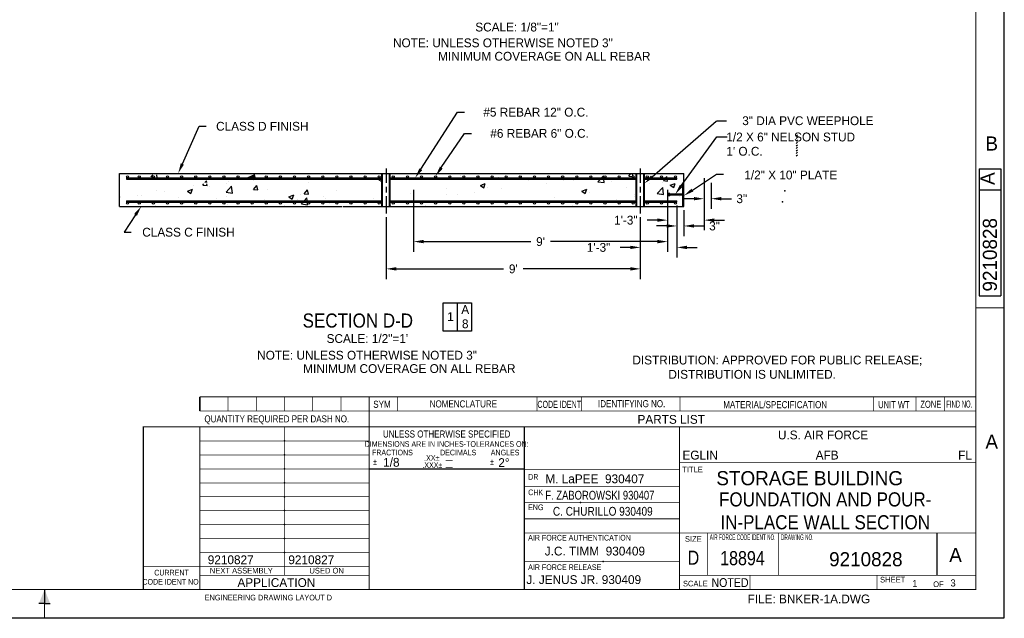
# Model space of a CAD drawing. Extents: x -1 to 3265, y -1 to 2113.
# Tile 2 of 4: x 1590 to 3264, y -1 to 1016. Entities that reach past the tile are written whole.
import ezdxf
from ezdxf.enums import TextEntityAlignment as Align

# ---------------------------------------------------------------- set-up
doc = ezdxf.new("R2010")
doc.units = 0
doc.header["$LTSCALE"] = 48
doc.linetypes.add('CENTER', pattern=[0])
doc.linetypes.add('DASHED', pattern=[0])
doc.layers.get('0').update_dxf_attribs({"linetype": 'CONTINUOUS'})
doc.layers.get('DEFPOINTS').update_dxf_attribs({"linetype": 'CONTINUOUS'})
for name, color, linetype in [('DIM', 5, 'CONTINUOUS'), ('FOOTING', 3, 'CONTINUOUS'), ('OUTLINE', 1, 'CONTINUOUS'), ('REBAR', 1, 'CONTINUOUS')]:
    doc.layers.add(name, color=color, linetype=linetype)
doc.dimstyles.get("Standard").update_dxf_attribs({"dimtxt": 2.5, "dimasz": 2.5, "dimexe": 1.25, "dimexo": 0.625, "dimtad": 1, "dimcen": 2.5, "dimazin": 3, "dimtfac": 1, "dimtmove": 0, "dimatfit": 3})

# ---------------------------------------------------------------- blocks, each defined once
blk = doc.blocks.new('*X')
at = {"color": 0}
for p, q in [((2910.5, 823.1), (2911.1, 823.7)), ((2910.5, 818.8), (2912.5, 820.8)), ((2910.5, 814.6), (2912.5, 816.6)), ((2910.5, 810.3), (2912.5, 812.3)), ((2910.5, 806.1), (2912.5, 808.1)), ((2910.5, 801.9), (2912.5, 803.9)), ((2910.5, 797.6), (2912.5, 799.6)), ((2910.5, 793.4), (2912.5, 795.4)), ((2910.5, 789.1), (2912.5, 791.1)), ((2910.5, 784.9), (2912.5, 786.9))]:
    blk.add_line(p, q, dxfattribs=at)
blk = doc.blocks.new('BORDER')
at = {"color": 0}
for p, q in [((1, 0), (1, 1)), ((0, 0), (1, 0))]:
    blk.add_line(p, q, dxfattribs=at)
blk = doc.blocks.new('NEWNOTE')
at = {"layer": 'OUTLINE', "color": 0}
for s, p in [('DISTRIBUTION: APPROVED FOR PUBLIC RELEASE;', (0, -0.009)), ('           DISTRIBUTION IS UNLIMITED.', (0, -0.262))]:
    blk.add_text(s, height=0.156, dxfattribs=at).set_placement(p)
blk = doc.blocks.new('*D')
at = {"color": 0, "linetype": 'BYBLOCK'}
for p, q in [((1007, 760), (1007, 522.6)), ((1007, 760), (1007, 637.4)), ((1007, 760), (1007, 632.3)), ((2753.7, 746.9), (2753.7, 695)), ((2753.7, 746.9), (2753.7, 658.5)), ((2765.7, 739.3), (2765.7, 695)), ((588, 731), (588, 632.3)), ((899.9, 731), (899.9, 632.3)), ((899.9, 731), (899.9, 632.3)), ((900, 731), (900, 632.3)), ((2259.6, 727.4), (2259.6, 622)), ((2691.6, 727.4), (2691.6, 658.5)), ((2691.6, 727.4), (2691.6, 622)), ((2736.4, 712.2), (2719.1, 712.2)), ((2783, 712.2), (2800.3, 712.2)), ((2674.4, 675.8), (2657.1, 675.8)), ((2771, 675.8), (2788.3, 675.8)), ((882.7, 654.7), (865.4, 654.7)), ((1024.3, 654.7), (1041.6, 654.7)), ((605.3, 649.6), (704.7, 649.6)), ((605.3, 649.6), (704.6, 649.6)), ((882.6, 649.6), (783.2, 649.6)), ((882.7, 649.6), (783.3, 649.6)), ((882.6, 649.6), (865.3, 649.6)), ((1024.3, 649.6), (1041.6, 649.6)), ((2276.9, 639.3), (2458.8, 639.3)), ((2674.4, 639.3), (2492.5, 639.3)), ((882.7, 539.9), (865.4, 539.9)), ((1024.3, 539.9), (1041.6, 539.9)), ((241, 276), (241, 455.4)), ((481, 396), (481, 455.4)), ((481, 396), (481, 455.4)), ((1007, 396), (1007, 455.4)), ((1007, 396), (1007, 455.4)), ((1247, 276), (1247, 455.4)), ((258.3, 438.1), (339.3, 438.1)), ((463.7, 438.1), (382.7, 438.1)), ((498.3, 438.1), (704.7, 438.1)), ((989.7, 438.1), (783.3, 438.1)), ((1007, 396), (1007, 451.4)), ((1024.3, 438.1), (1105.3, 438.1)), ((1229.7, 438.1), (1148.7, 438.1)), ((1247, 276), (1247, 451.4)), ((1024.3, 434.1), (1103, 434.1)), ((1229.7, 434.1), (1151, 434.1)), ((1013, 390), (1457.5, 390)), ((1013, 390), (1454.3, 390)), ((1437, 372.7), (1437, 331.1)), ((1440.2, 372.7), (1440.2, 331.1)), ((1437, 257.3), (1437, 298.9)), ((1440.2, 257.3), (1440.2, 298.9)), ((1253, 240), (1457.5, 240)), ((1253, 240), (1454.3, 240))]:
    blk.add_line(p, q, dxfattribs=at)
for points in [[(2736.4, 715.1), (2736.4, 709.4), (2753.7, 712.2)], [(2783, 715.1), (2783, 709.4), (2765.7, 712.2)], [(2674.4, 678.6), (2674.4, 672.9), (2691.6, 675.8)], [(2771, 678.6), (2771, 672.9), (2753.7, 675.8)], [(882.7, 657.6), (882.7, 651.8), (900, 654.7)], [(1024.3, 657.6), (1024.3, 651.8), (1007, 654.7)], [(605.3, 652.5), (605.3, 646.7), (588, 649.6)], [(605.3, 652.5), (605.3, 646.7), (588, 649.6)], [(882.6, 652.5), (882.6, 646.7), (899.9, 649.6)], [(882.6, 652.5), (882.6, 646.7), (899.9, 649.6)], [(882.7, 652.5), (882.7, 646.7), (900, 649.6)], [(1024.3, 652.5), (1024.3, 646.7), (1007, 649.6)], [(2276.9, 642.2), (2276.9, 636.4), (2259.6, 639.3)], [(2674.4, 642.2), (2674.4, 636.4), (2691.6, 639.3)], [(882.7, 542.8), (882.7, 537), (900, 539.9)], [(1024.3, 542.8), (1024.3, 537), (1007, 539.9)], [(258.3, 441), (258.3, 435.2), (241, 438.1)], [(463.7, 441), (463.7, 435.2), (481, 438.1)], [(498.3, 441), (498.3, 435.2), (481, 438.1)], [(989.7, 441), (989.7, 435.2), (1007, 438.1)], [(1024.3, 441), (1024.3, 435.2), (1007, 438.1)], [(1024.3, 437), (1024.3, 431.2), (1007, 434.1)], [(1229.7, 441), (1229.7, 435.2), (1247, 438.1)], [(1229.7, 437), (1229.7, 431.2), (1247, 434.1)], [(1434.2, 372.7), (1439.9, 372.7), (1437, 390)], [(1437.4, 372.7), (1443.1, 372.7), (1440.2, 390)], [(1434.2, 257.3), (1439.9, 257.3), (1437, 240)], [(1437.4, 257.3), (1443.1, 257.3), (1440.2, 240)]]:
    blk.add_solid(points, dxfattribs=at)
at = {"layer": 'DEFPOINTS', "color": 0, "linetype": 'BYBLOCK'}
for p in [(1007, 766), (1007, 766), (1007, 766), (588, 737), (588, 737), (899.9, 737), (899.9, 737), (900, 737), (2753.7, 752.9), (2753.7, 752.9), (2765.7, 745.3), (2259.6, 733.4), (2691.6, 733.4), (2691.6, 733.4), (2765.7, 712.2), (2691.6, 675.8), (1007, 654.7), (899.9, 649.6), (900, 649.6), (1007, 649.6), (2259.6, 639.3), (900, 600), (900, 600), (1007, 539.9), (241, 438.1), (481, 438.1), (1007, 438.1), (1007, 434.1), (481, 390), (481, 390), (1007, 390), (1007, 390), (1007, 390), (1007, 390), (1007, 390), (1437, 390), (1440.2, 390), (241, 270), (1247, 270), (1247, 270), (1247, 240), (1247, 240)]:
    blk.add_point(p, dxfattribs=at)
at = {"color": 0, "linetype": 'BYBLOCK'}
for s, p in [('3"', (2817.8, 712.2)), ('1\'-3"', (2620.6, 675.8)), ("9'", (2475.6, 639.3)), ("20'", (1127, 434.1)), ('12\'-6"', (1440.2, 315))]:
    blk.add_text(s, height=15, dxfattribs=at).set_placement(p, align=Align.MIDDLE_CENTER)
at = {"color": 0, "linetype": 'BYBLOCK', "width": 0.85}
for s, p in [('26\'-1"', (743.9, 649.6)), ('26\'-1"', (744, 649.6)), ('8\'-11"', (1080.9, 654.7)), ('8\'-10"', (1080.9, 649.6)), ('8\'-11"', (1080.9, 539.9)), ("20'", (361, 438.1)), ('43\'-9"', (744, 438.1)), ("20'", (1127, 438.1)), ('12\'-7"', (1437, 315))]:
    blk.add_text(s, height=15, dxfattribs=at).set_placement(p, align=Align.MIDDLE_CENTER)

msp = doc.modelspace()

# ---------------------------------------------------------------- linework, layer by layer
at = {"color": 0}
for p, q in [((2205.794, 753.951), (2206.847, 755.004)), ((2218.794, 754.223), (2219.575, 755.004)), ((2276.086, 754.235), (2276.086, 754.235)), ((2500.136, 754.479), (2500.136, 754.479)), ((2625.523, 750.438), (2629.354, 755.004)), ((2632.497, 750.89), (2631.738, 755.004)), ((2638.39, 753.035), (2639.39, 754.035)), ((2651.39, 754.721), (2651.673, 755.004)), ((1812.661, 749.216), (1816.092, 752.792)), ((1823.334, 747.56), (1822.725, 752.792)), ((1822.769, 747.649), (1823.334, 747.561)), ((1901.461, 735.478), (1903.144, 737.484)), ((1904.822, 739.484), (1907.246, 742.372)), ((1907.779, 739.484), (1907.246, 742.371)), ((1908.634, 734.849), (1908.148, 737.484)), ((1942.038, 737.75), (1942.038, 737.75)), ((1945.461, 741.541), (1945.461, 741.541)), ((1987.486, 743.733), (1987.486, 743.733)), ((2080.675, 739.553), (2080.675, 739.553)), ((2200.719, 744.478), (2204.36, 742.022)), ((2205.794, 751.123), (2206.794, 752.123)), ((2205.794, 748.294), (2206.794, 749.294)), ((2205.794, 745.466), (2206.794, 746.466)), ((2205.794, 742.637), (2206.794, 743.637)), ((2205.794, 739.809), (2206.794, 740.809)), ((2205.794, 736.98), (2206.794, 737.98)), ((2218.794, 751.395), (2219.794, 752.395)), ((2218.794, 748.566), (2219.794, 749.566)), ((2218.794, 745.738), (2219.794, 746.738)), ((2218.794, 742.909), (2219.794, 743.909)), ((2218.794, 740.081), (2219.794, 741.081)), ((2218.794, 737.252), (2219.794, 738.252)), ((2340.145, 751.528), (2340.145, 751.528)), ((2373.175, 734.868), (2381.577, 738.093)), ((2376.197, 737.032), (2376.197, 737.032)), ((2379.144, 730.84), (2381.577, 738.091)), ((2404.203, 748.822), (2404.203, 748.822)), ((2438.524, 746.03), (2438.524, 746.03)), ((2455.152, 743.286), (2455.152, 743.286)), ((2468.262, 746.115), (2468.262, 746.115)), ((2485.234, 738.714), (2485.234, 738.714)), ((2515.275, 742.669), (2515.275, 742.669)), ((2532.321, 743.408), (2532.321, 743.408)), ((2560.723, 748.653), (2560.723, 748.653)), ((2573.234, 741.149), (2577.393, 745.484)), ((2573.234, 741.149), (2583.907, 739.494)), ((2579.312, 747.484), (2582.581, 750.89)), ((2582.977, 747.484), (2582.581, 750.888)), ((2583.907, 739.492), (2583.21, 745.484)), ((2596.38, 740.702), (2596.38, 740.702)), ((2625.523, 750.438), (2631.494, 749.916)), ((2638.39, 750.207), (2639.39, 751.207)), ((2638.39, 747.378), (2639.39, 748.378)), ((2638.39, 744.55), (2639.39, 745.55)), ((2638.39, 741.721), (2639.39, 742.721)), ((2638.39, 738.893), (2639.39, 739.893)), ((2638.39, 736.064), (2639.39, 737.064)), ((2651.39, 751.893), (2652.39, 752.893)), ((2651.39, 749.064), (2652.39, 750.064)), ((2651.39, 746.236), (2652.39, 747.236)), ((2651.39, 743.408), (2652.39, 744.408)), ((2651.39, 740.579), (2652.39, 741.579)), ((2651.39, 737.751), (2652.39, 738.751)), ((2660.438, 737.995), (2660.438, 737.995)), ((2683.228, 739.66), (2683.228, 739.66)), ((2684.464, 742.908), (2691.636, 742.281)), ((2684.564, 742.982), (2686.726, 745.557)), ((2688.303, 747.484), (2690.249, 749.803)), ((2690.777, 747.557), (2690.35, 749.874)), ((2691.637, 742.278), (2691.046, 745.484)), ((2696.273, 735.043), (2704.675, 738.268)), ((2702.243, 731.014), (2704.676, 738.266)), ((1823.235, 725.409), (1823.235, 725.409)), ((1836.211, 723.817), (1836.211, 723.817)), ((1874.981, 724.996), (1883.384, 728.221)), ((1874.981, 724.996), (1880.95, 720.97)), ((1880.951, 720.968), (1883.384, 728.22)), ((1884.848, 733.859), (1884.848, 733.859)), ((1901.461, 735.478), (1908.633, 734.85)), ((1911.997, 733.795), (1911.997, 733.795)), ((1940.73, 723.566), (1950.077, 733.307)), ((1940.73, 723.566), (1951.402, 721.911)), ((1951.403, 721.91), (1950.077, 733.306)), ((1987.532, 727.948), (1993.317, 734.842)), ((1987.532, 727.948), (1994.705, 727.32)), ((1994.705, 727.319), (1993.318, 734.841)), ((2010.693, 727.541), (2010.693, 727.541)), ((2073.603, 720.417), (2079.388, 727.312)), ((2073.603, 720.417), (2080.776, 719.79)), ((2080.776, 719.788), (2079.389, 727.31)), ((2128.553, 726.722), (2128.553, 726.722)), ((2205.794, 734.152), (2206.794, 735.152)), ((2205.794, 731.324), (2206.794, 732.324)), ((2205.794, 728.495), (2206.794, 729.495)), ((2205.794, 725.667), (2206.794, 726.667)), ((2205.794, 722.838), (2206.794, 723.838)), ((2205.794, 720.01), (2206.794, 721.01)), ((2218.794, 734.424), (2219.794, 735.424)), ((2218.794, 731.596), (2219.794, 732.596)), ((2218.794, 728.767), (2219.794, 729.767)), ((2218.794, 725.939), (2219.794, 726.939)), ((2218.794, 723.11), (2219.794, 724.11)), ((2218.794, 720.282), (2219.794, 721.282)), ((2253.972, 720.901), (2253.972, 720.901)), ((2315.584, 729.35), (2315.584, 729.35)), ((2364, 722.754), (2364, 722.754)), ((2373.175, 734.868), (2379.144, 730.842)), ((2385.17, 731.274), (2385.17, 731.274)), ((2409.448, 728.737), (2409.448, 728.737)), ((2545.63, 725.257), (2554.032, 728.483)), ((2545.63, 725.257), (2551.599, 721.231)), ((2551.6, 721.229), (2554.033, 728.481)), ((2559.29, 722.214), (2559.29, 722.214)), ((2621.616, 731.211), (2621.616, 731.211)), ((2638.39, 733.236), (2639.39, 734.236)), ((2638.39, 730.408), (2639.39, 731.408)), ((2638.39, 727.579), (2639.39, 728.579)), ((2638.39, 724.751), (2639.39, 725.751)), ((2638.39, 721.922), (2639.39, 722.922)), ((2638.39, 719.094), (2639.39, 720.094)), ((2651.39, 734.922), (2652.39, 735.922)), ((2651.39, 732.094), (2652.39, 733.094)), ((2651.39, 729.266), (2652.39, 730.266)), ((2651.39, 726.437), (2652.39, 727.437)), ((2651.39, 723.609), (2652.39, 724.609)), ((2651.39, 720.78), (2652.39, 721.78)), ((2674.173, 721.287), (2683.519, 731.028)), ((2674.173, 721.287), (2684.845, 719.631)), ((2680.429, 721.239), (2680.429, 721.239)), ((2684.846, 719.63), (2683.52, 731.026)), ((2696.273, 735.043), (2702.242, 731.016)), ((1760.723, 713.879), (1760.723, 713.879)), ((1760.909, 716.412), (1760.909, 716.412)), ((1790.764, 717.834), (1790.764, 717.834)), ((1796.19, 717.275), (1796.19, 717.275)), ((1860.248, 714.568), (1860.248, 714.568)), ((1870.728, 703.515), (1870.728, 703.515)), ((1924.307, 711.861), (1924.307, 711.861)), ((1940.71, 715.528), (1940.71, 715.528)), ((1988.366, 709.155), (1988.366, 709.155)), ((2006.328, 710.591), (2006.328, 710.591)), ((2031.704, 706.381), (2031.704, 706.381)), ((2047.437, 715.385), (2055.839, 718.611)), ((2047.437, 715.385), (2053.406, 711.359)), ((2052.424, 706.448), (2052.424, 706.448)), ((2053.407, 711.357), (2055.84, 718.609)), ((2061.745, 710.336), (2061.745, 710.336)), ((2067.94, 719.04), (2067.94, 719.04)), ((2068.799, 703.704), (2071.505, 706.524)), ((2068.799, 703.704), (2079.471, 702.049)), ((2073.424, 708.524), (2078.146, 713.445)), ((2078.718, 708.524), (2078.146, 713.444)), ((2079.472, 702.047), (2078.951, 706.524)), ((2107.192, 716.319), (2107.192, 716.319)), ((2109.429, 713.205), (2109.429, 713.205)), ((2116.483, 703.742), (2116.483, 703.742)), ((2191.646, 711.904), (2191.646, 711.904)), ((2205.794, 717.181), (2206.794, 718.181)), ((2205.794, 714.353), (2206.794, 715.353)), ((2205.794, 711.525), (2206.794, 712.525)), ((2205.794, 708.696), (2206.794, 709.696)), ((2205.794, 705.868), (2206.794, 706.868)), ((2205.794, 703.039), (2206.794, 704.039)), ((2218.794, 717.453), (2219.794, 718.453)), ((2218.794, 714.625), (2219.794, 715.625)), ((2218.794, 711.797), (2219.794, 712.797)), ((2218.794, 708.968), (2219.794, 709.968)), ((2218.794, 706.14), (2219.794, 707.14)), ((2218.794, 703.311), (2219.794, 704.311)), ((2221.205, 707.248), (2221.205, 707.248)), ((2234.173, 708.821), (2234.173, 708.821)), ((2245.205, 707.248), (2245.205, 707.248)), ((2258.173, 708.821), (2258.173, 708.821)), ((2315.187, 719.261), (2315.187, 719.261)), ((2333.959, 718.799), (2333.959, 718.799)), ((2437.064, 706.082), (2437.064, 706.082)), ((2498.677, 714.532), (2498.677, 714.532)), ((2604.94, 711.301), (2604.94, 711.301)), ((2634.981, 715.255), (2634.981, 715.255)), ((2636.157, 719.737), (2636.157, 719.737)), ((2638.39, 716.266), (2639.39, 717.266)), ((2638.39, 713.437), (2639.39, 714.437)), ((2638.39, 710.609), (2639.39, 711.609)), ((2638.39, 707.78), (2639.39, 708.78)), ((2638.39, 704.952), (2639.39, 705.952)), ((2651.39, 717.952), (2652.39, 718.952)), ((2651.39, 715.123), (2652.39, 716.123)), ((2651.39, 712.295), (2652.39, 713.295)), ((2651.39, 709.467), (2652.39, 710.467)), ((2651.39, 706.638), (2652.39, 707.638)), ((2651.39, 703.81), (2652.39, 704.81)), ((2660.144, 707.724), (2660.144, 707.724)), ((2712.708, 716.392), (2712.708, 716.392)), ((1821.491, 701.156), (1821.491, 701.156)), ((1944.002, 701.594), (1944.002, 701.594)), ((2039.446, 701.193), (2039.446, 701.193)), ((2205.794, 700.211), (2206.794, 701.211)), ((2218.794, 700.483), (2219.794, 701.483)), ((2220.091, 699.004), (2219.794, 700.612)), ((2279.746, 699.004), (2280.75, 699.389)), ((2280.622, 699.004), (2280.751, 699.388)), ((2529.154, 701.323), (2529.154, 701.323)), ((2638.39, 702.123), (2639.39, 703.123)), ((2638.39, 699.295), (2639.39, 700.295)), ((2651.39, 700.981), (2652.39, 701.981)), ((2652.241, 699.004), (2652.39, 699.153)), ((2681.769, 699.713), (2681.769, 699.713)), ((2705.769, 699.713), (2705.769, 699.713)), ((1786.738, 684.703), (1767.199, 655.31)), ((1767.199, 655.31), (1779.199, 655.31)), ((2309.855, 487.143), (2309.855, 535.143)), ((2309.855, 535.143), (2357.855, 535.143)), ((2333.855, 535.143), (2333.855, 487.143)), ((2357.855, 535.143), (2357.855, 487.143)), ((2357.855, 487.143), (2309.855, 487.143)), ((0, 0), (3156, 0))]:
    msp.add_line(p, q, dxfattribs=at)
msp.add_point((2543.658, 195.704), dxfattribs=at)
msp.add_solid([(1784.34, 686.298), (1789.137, 683.109), (1796.305, 699.093)], dxfattribs=at)
at = {"layer": 'DEFPOINTS', "color": 0, "linetype": 'BYBLOCK'}
for p in [(2811.36, 747.004), (2719.36, 707.004), (2719.36, 707.004), (2719.36, 699.004)]:
    msp.add_point(p, dxfattribs=at)
at = {"layer": 'DIM', "color": 0}
for p, q in [((2271.796, 762.18), (2334.209, 859.31)), ((2334.209, 859.31), (2346.209, 859.31)), ((2665.495, 749.581), (2774.143, 844.234)), ((2774.688, 844.779), (2791.968, 844.779)), ((1866.368, 771.265), (1895.015, 835.31)), ((1895.015, 835.31), (1907.015, 835.31)), ((2306.758, 765.006), (2346.209, 823.31)), ((2346.209, 823.31), (2358.209, 823.31)), ((2714.961, 734.169), (2775.461, 817.185)), ((2775.461, 817.185), (2792.741, 817.185)), ((2733.743, 726.875), (2774.766, 753.89)), ((2774.766, 753.89), (2786.766, 753.89)), ((3149.666, 144), (3149.666, 72))]:
    msp.add_line(p, q, dxfattribs=at)
at = {"layer": 'DIM', "color": 0, "linetype": 'CENTER'}
for p, q in [((2213.298, 739.096), (2213.298, 763.358)), ((2645.298, 739.096), (2645.298, 763.358)), ((2213.298, 722.722), (2213.298, 732.207)), ((2645.298, 722.722), (2645.298, 732.207)), ((2213.298, 687.023), (2213.298, 716.432)), ((2645.298, 687.023), (2645.298, 716.432))]:
    msp.add_line(p, q, dxfattribs=at)
at = {"layer": 'DIM', "color": 0, "linetype": 'BYBLOCK'}
for p in [(2891.246, 725.584), (2886.903, 707.004)]:
    msp.add_point(p, dxfattribs=at)
at = {"layer": 'DIM', "color": 0}
for points in [[(1868.997, 770.089), (1863.739, 772.441), (1859.312, 755.491)], [(1991.073, 748.64), (1989.664, 754.225), (1973.614, 747.206)], [(2274.219, 760.623), (2269.373, 763.737), (2262.455, 747.642)], [(2309.144, 763.392), (2304.373, 766.62), (2297.075, 750.695)], [(2667.313, 747.498), (2663.53, 751.841), (2652.393, 738.319)], [(2717.289, 732.473), (2712.634, 735.866), (2704.784, 720.204)], [(2735.333, 724.473), (2732.153, 729.276), (2719.334, 717.336)]]:
    msp.add_solid(points, dxfattribs=at)
at = {"layer": 'FOOTING', "color": 0}
for p, q in [((1759.36, 699.004), (1759.36, 755.004)), ((1759.36, 755.004), (2204.36, 755.004)), ((2204.113, 755.004), (2218.262, 755.004)), ((2205.794, 699.004), (2205.794, 755.004)), ((2206.794, 699.004), (2206.794, 755.004)), ((2218.36, 755.004), (2719.36, 755.004)), ((2218.794, 699.004), (2218.794, 755.004)), ((2219.794, 699.004), (2219.794, 755.004)), ((2638.39, 699.004), (2638.39, 755.004)), ((2639.39, 699.004), (2639.39, 755.004)), ((2651.39, 699.004), (2651.39, 755.004)), ((2652.39, 699.004), (2652.39, 755.004)), ((2719.36, 699.004), (2719.36, 755.004)), ((1759.36, 699.004), (2137.36, 699.004)), ((2139.36, 699.004), (2204.36, 699.004)), ((2204.113, 699.004), (2218.262, 699.004)), ((2218.36, 699.004), (2719.36, 699.004)), ((2638.173, 699.004), (2652.423, 699.004))]:
    msp.add_line(p, q, dxfattribs=at)
at = {"layer": 'OUTLINE', "color": 0, "linetype": 'DASHED'}
for p, q in [((3221.774, 763.2), (3258.254, 763.2)), ((3221.774, 763.2), (3221.774, 547.2)), ((3258.254, 763.2), (3258.254, 547.2)), ((3221.774, 727.2), (3258.254, 727.2)), ((3221.774, 547.2), (3258.254, 547.2))]:
    msp.add_line(p, q, dxfattribs=at)
at = {"layer": 'OUTLINE', "color": 0}
for p, q in [((1632, 48), (1632, 24)), ((1632, 24), (1622.4, 24)), ((1632, 24), (1641.6, 24))]:
    msp.add_line(p, q, dxfattribs=at)
at = {"layer": 'OUTLINE', "color": 0, "const_width": 1.92}
msp.add_lwpolyline([(48, 2064), (48, 48), (3216, 48), (3216, 2064)], close=True, dxfattribs=at)
at = {"layer": 'OUTLINE', "color": 0}
for points, const_width in [([(3215.319, 526.733), (3263.319, 526.733)], 1.92), ([(1896, 351.456), (1896, 375.456)], 2.88), ([(1896, 375.456), (3216, 375.456)], 1.152), ([(1944, 351.456), (1944, 375.456)], 1.152), ([(1992, 351.456), (1992, 375.456)], 1.152), ([(2040, 351.456), (2040, 375.456)], 1.152), ([(2088, 351.456), (2088, 375.456)], 1.152), ([(2136, 351.456), (2136, 375.456)], 1.152), ([(2184, 48), (2184, 375.456)], 1.92), ([(2232, 351.456), (2232, 375.456)], 1.152), ([(2469.792, 351.456), (2469.792, 375.456)], 1.152), ([(2544.768, 351.456), (2544.768, 375.456)], 1.152), ([(2712.768, 351.456), (2712.768, 375.456)], 1.152), ([(3042.048, 351.456), (3042.048, 375.456)], 1.152), ([(3114.048, 351.456), (3114.048, 375.456)], 1.152), ([(3162.048, 351.456), (3162.048, 375.456)], 1.152), ([(1896, 351.456), (3216, 351.456)], 1.152), ([(1800, 48), (1800, 324.48), (3216, 324.48)], 1.92), ([(1896, 48), (1896, 324.48)], 1.92), ([(2040, 72), (2040, 324.48)], 1.152), ([(2448, 48), (2448, 324.48)], 1.92), ([(2712, 48), (2712, 324.48)], 1.92), ([(1896, 300.384), (2184, 300.384)], 1.152), ([(1896, 276.672), (2184, 276.672)], 1.152), ([(1896, 252.96), (2184, 252.96)], 1.152), ([(2183.339, 252.885), (2448, 252.885)], 1.92), ([(2448, 252.48), (2712, 252.48)], 1.152), ([(2712, 264), (3216, 264)], 1.152), ([(1896, 229.248), (2184, 229.248)], 1.152), ([(2448, 223.354), (2712, 223.354)], 1.152), ([(1896, 205.536), (2184, 205.536)], 1.152), ([(2448, 195.725), (2712, 195.725)], 1.152), ([(1896, 181.824), (2184, 181.824)], 1.152), ([(2448, 168.096), (2712, 168.096)], 1.152), ([(1896, 158.112), (2184, 158.112)], 1.152), ([(1896, 134.4), (2184, 134.4)], 1.152), ([(2448, 144), (3216, 144)], 1.152), ([(2760, 72), (2760, 144)], 1.152), ([(2880, 72), (2880, 144)], 1.152), ([(1896, 110.688), (2184, 110.688)], 1.152), ([(1800, 86.976), (2184, 86.976)], 1.152), ([(2448, 95.676), (2712, 95.676)], 1.152), ([(1896, 72), (2184, 72)], 1.152), ([(2712, 72), (3216, 72)], 1.152), ([(2832, 48), (2832, 72)], 1.152), ([(3048, 48), (3048, 72)], 1.152), ([(1632, 48), (1632, 0)], 1.92)]:
    msp.add_lwpolyline(points, dxfattribs=dict(at, const_width=const_width))
for p in [(2040, 300.73), (2040, 276.979), (2040, 253.229), (2040, 229.478), (2040, 205.728), (2040, 181.978), (2040, 158.227), (2040, 134.477), (2040, 110.726), (2582.04, 95.676), (2582.04, 95.676), (2582.04, 95.676)]:
    msp.add_point(p, dxfattribs=at)
msp.add_solid([(1632, 48), (1641.6, 24), (1622.4, 24)], dxfattribs=at)
at = {"layer": 'REBAR', "color": 0}
for p, q in [((1771.36, 747.484), (1771.36, 745.484)), ((1771.36, 747.484), (2205.794, 747.484)), ((1771.36, 745.484), (2205.794, 745.484)), ((2219.794, 747.484), (2638.39, 747.484)), ((2219.794, 745.484), (2638.39, 745.484)), ((2652.39, 747.484), (2707.36, 747.484)), ((2652.39, 745.484), (2707.36, 745.484)), ((2707.36, 745.484), (2707.36, 747.484)), ((2717.36, 699.004), (2717.36, 739.004)), ((2719.36, 739.004), (2717.36, 739.004)), ((2693.36, 717.004), (2693.36, 721.004)), ((2695.36, 721.004), (2693.36, 721.004)), ((2695.36, 717.004), (2695.36, 721.004)), ((1771.36, 708.524), (2127.36, 708.524)), ((1771.36, 708.524), (1771.36, 706.524)), ((1771.36, 706.524), (2127.36, 706.524)), ((2095.36, 708.534), (2183.36, 708.534)), ((2095.36, 706.534), (2183.36, 706.534)), ((2151.36, 708.524), (2205.794, 708.524)), ((2151.36, 706.524), (2205.794, 706.524)), ((2219.794, 708.524), (2638.39, 708.524)), ((2219.794, 706.524), (2638.39, 706.524)), ((2652.39, 708.524), (2707.36, 708.524)), ((2652.39, 706.524), (2707.36, 706.524)), ((2695.36, 717.004), (2693.36, 717.004)), ((2717.36, 720.004), (2695.36, 720.004)), ((2717.36, 718.004), (2695.36, 718.004)), ((2707.36, 706.524), (2707.36, 708.524)), ((2719.36, 699.004), (2717.36, 699.004))]:
    msp.add_line(p, q, dxfattribs=at)
for centre in [(1773.12, 749.232), (1793.12, 749.244), (1817.12, 749.244), (1841.12, 749.244), (1865.12, 749.244), (1889.12, 749.244), (1913.12, 749.244), (1937.12, 749.244), (1961.12, 749.244), (1985.12, 749.244), (2009.12, 749.244), (2033.12, 749.244), (2057.12, 749.244), (2081.12, 749.244), (2105.12, 749.244), (2129.12, 749.244), (2153.12, 749.244), (2177.12, 749.244), (2201.12, 749.244), (2225.12, 749.244), (2249.12, 749.244), (2273.12, 749.244), (2297.12, 749.244), (2321.12, 749.244), (2345.12, 749.244), (2369.12, 749.244), (2393.12, 749.244), (2417.12, 749.244), (2441.12, 749.244), (2465.12, 749.244), (2489.12, 749.244), (2513.12, 749.244), (2537.12, 749.244), (2561.12, 749.244), (2585.12, 749.244), (2609.12, 749.244), (2633.12, 749.244), (2657.12, 749.244), (2681.12, 749.244), (2705.12, 749.244), (1773.12, 704.764), (1793.12, 704.764), (1817.12, 704.764), (1841.12, 704.764), (1865.12, 704.764), (1889.12, 704.764), (1913.12, 704.764), (1937.12, 704.764), (1961.12, 704.764), (1985.12, 704.764), (2009.12, 704.764), (2033.12, 704.764), (2057.12, 704.764), (2081.12, 704.764), (2105.12, 704.764), (2129.12, 704.764), (2153.12, 704.764), (2177.12, 704.764), (2201.12, 704.764), (2225.12, 704.764), (2249.12, 704.764), (2273.12, 704.764), (2297.12, 704.764), (2321.12, 704.764), (2345.12, 704.764), (2369.12, 704.764), (2393.12, 704.764), (2417.12, 704.764), (2441.12, 704.764), (2465.12, 704.764), (2489.12, 704.764), (2513.12, 704.764), (2537.12, 704.764), (2561.12, 704.764), (2585.12, 704.764), (2609.12, 704.764), (2633.12, 704.764), (2657.12, 704.764), (2681.12, 704.764), (2705.12, 704.764)]:
    msp.add_circle(centre, 1.76, dxfattribs=at)

# ---------------------------------------------------------------- block references
at = {"color": 0}
for name, p, xscale, yscale, zscale in [('BORDER', (0, 0), 3264, 2112, 3264), ('NEWNOTE', (2631.814, 431.377), 96, 96, 96)]:
    msp.add_blockref(name, p, dxfattribs=dict(at, xscale=xscale, yscale=yscale, zscale=zscale))
for p in [(0, 0), (-193.092, -84.706)]:
    msp.add_blockref('*X', p, dxfattribs=at)

# ---------------------------------------------------------------- texts
for s, height, p in [('SCALE: 1/8"=1"', 15, (2364.532, 996.467)), ('SCALE: 1/2"=1\'', 15, (2111.716, 467.016)), ('1/8', 15, (2207.864, 256.656)), ('_', 15, (2314.716, 271.295)), ('2%%d', 15, (2403.651, 256.102)), ('EGLIN ', 15, (2716.876, 268.916)), ('AFB', 15, (2943.489, 268.916)), ('FL', 15, (3185.747, 268.916)), ('_', 15, (2314.716, 259.347)), ('9210827', 15, (1909.579, 90.983)), ('9210827', 15, (2046.628, 90.983)), ('9210828', 24, (2966.339, 87.441)), ('FILE: BNKER-1A.DWG', 15, (2827.646, 24.412))]:
    msp.add_text(s, height=height, dxfattribs=at).set_placement(p)
for s, p in [('NOTE: UNLESS OTHERWISE NOTED 3"', (2411.495, 969.649)), ('MINIMUM COVERAGE ON ALL REBAR', (2481.942, 946.829)), ('1', (2322.372, 504.339)), ('A', (2347.469, 516.314)), ('8', (2347.469, 492.029)), ('NOTE: UNLESS OTHERWISE NOTED 3"', (2180.53, 438.672)), ('MINIMUM COVERAGE ON ALL REBAR', (2252.425, 415.955))]:
    msp.add_text(s, height=15, dxfattribs=at).set_placement(p, align=Align.CENTER)
msp.add_text('9210828', height=24, rotation=90, dxfattribs=at).set_placement((3251.744, 554.45))
msp.add_text('CLASS C FINISH', height=15, dxfattribs=at).set_placement((1876.733, 655.31), align=Align.MIDDLE_CENTER)
at = {"color": 0, "width": 0.9}
for s, height, p in [('SECTION D-D', 24, (2070.922, 493.111)), ('NOTED', 15, (2766.225, 52.244))]:
    msp.add_text(s, height=height, dxfattribs=at).set_placement(p)
at = {"layer": 'DIM', "color": 0}
for s, p in [('#5 REBAR 12" O.C.', (2467.665, 859.31)), ('3" DIA PVC WEEPHOLE', (2930.251, 844.779)), ('#6 REBAR 6" O.C.', (2473.963, 823.31))]:
    msp.add_text(s, height=15, dxfattribs=at).set_placement(p, align=Align.MIDDLE_CENTER)
for s, p in [('CLASS D FINISH', (2002.337, 835.31)), ('1/2" X 10" PLATE', (2901.159, 752.541))]:
    msp.add_text(s, height=15, rotation=360, dxfattribs=at).set_placement(p, align=Align.MIDDLE_CENTER)
for s, height, p in [('1/2 X 6" NELSON STUD', 15, (2791.53, 809.595)), ("1' O.C.", 15, (2791.53, 785.309)), ('M. LaPEE  930407', 15, (2483.716, 228.593)), ('J.C. TIMM  930409', 15, (2482.718, 105.785)), ('A', 24, (3170.657, 94.698)), ('J. JENUS JR. 930409', 15, (2451.46, 57.261)), ('1', 12, (3107.746, 51.973)), ('3', 12, (3172.699, 53.127))]:
    msp.add_text(s, height=height, dxfattribs=at).set_placement(p)
msp.add_text('A', height=24, rotation=90, dxfattribs=at).set_placement((3247.734, 735.675))
msp.add_text('STORAGE BUILDING', height=24, dxfattribs=at).set_placement((2933.312, 225.206), align=Align.CENTER)
for s, width, p in [('F. ZABOROWSKI 930407', 0.8, (2483.616, 200.737)), ('C. CHURILLO 930409', 0.85, (2496.599, 173.379))]:
    msp.add_text(s, height=15, dxfattribs=dict(at, width=width)).set_placement(p)
for s, width, p in [('FOUNDATION AND POUR-', 0.9, (2959.712, 189.131)), ('IN-PLACE WALL SECTION', 0.9, (2959.712, 150.274)), ('18894', 0.85, (2818.949, 89.275))]:
    msp.add_text(s, height=24, dxfattribs=dict(at, width=width)).set_placement(p, align=Align.CENTER)
at = {"layer": 'OUTLINE', "color": 0}
for s, height, p in [('B', 24, (3242.875, 794.084)), ('A', 24, (3242.86, 287.24)), ('NEXT ASSEMBLY', 9.6, (1966.676, 75.211)), ('USED ON', 9.6, (2111.695, 75.211))]:
    msp.add_text(s, height=height, dxfattribs=at).set_placement(p, align=Align.CENTER)
for s, height, width, p in [('SYM', 12, 0.85, (2205.851, 356.776)), ('NOMENCLATURE', 12, 0.85, (2344.314, 357.452)), ('CODE IDENT', 12, 0.6, (2507.328, 356.67)), ('IDENTIFYING NO.', 12, 0.85, (2630.497, 357.829)), ('FIND NO.', 12, 0.5, (3187.703, 357.115)), ('UNLESS OTHERWISE SPECIFIED', 12, 0.85, (2315.868, 306.295)), ('DIMENSIONS ARE IN INCHES-TOLERANCES ON:', 9.6, 0.75, (2315.868, 290.491)), ('D', 24, 0.85, (2735.595, 90.012)), ('CURRENT', 9.6, 0.75, (1847.955, 71.847)), ('CODE IDENT NO.', 9.6, 0.75, (1847.955, 56.304))]:
    msp.add_text(s, height=height, dxfattribs=dict(at, width=width)).set_placement(p, align=Align.CENTER)
for s, height, width, p in [('MATERIAL/SPECIFICATION', 12, 0.85, (2786.269, 356.152)), ('ZONE', 12, 0.7, (3121.468, 356.818)), ('UNIT WT', 12, 0.7, (3049.796, 356.195)), ('QUANTITY REQUIRED PER DASH NO.', 12, 0.85, (1903.848, 331.977)), ('FRACTIONS', 9.6, 0.75, (2188.855, 276.004)), ('DECIMALS', 9.6, 0.75, (2304.68, 276.004)), ('ANGLES', 9.6, 0.75, (2390.891, 276.004)), ('%%P', 9.6, 0.75, (2190.829, 260.201)), (' .XX%%P', 9.6, 0.75, (2274.268, 266.797)), ('%%P', 9.6, 0.75, (2389.575, 260.201)), ('.XXX%%P', 9.6, 0.75, (2274.552, 254.671)), ('DR', 9.6, 0.75, (2454.48, 234.521)), ('CHK', 9.6, 0.75, (2454.48, 208.322)), ('ENG', 9.6, 0.75, (2454.48, 182.872)), ('AIR FORCE AUTHENTICATION', 9.6, 0.75, (2454.48, 131.222)), ('AIR FORCE CODE IDENT NO.', 9.6, 0.5, (2763.277, 131.999)), ('DRAWING NO.', 9.6, 0.5, (2884.503, 131.999)), ('AIR FORCE RELEASE', 9.6, 0.75, (2454.48, 81.069)), ('ENGINEERING DRAWING LAYOUT D', 9.6, 0.85, (1904.301, 29.424))]:
    msp.add_text(s, height=height, dxfattribs=dict(at, width=width)).set_placement(p)
for s, height, p in [('PARTS LIST', 14.976, (2640.459, 329.667)), ('U.S. AIR FORCE', 14.976, (2879.318, 303.143)), ('TITLE', 9.6, (2716.606, 247.228)), ('SIZE', 9.6, (2721.062, 129.056)), ('APPLICATION', 14.976, (1960.046, 52.221)), ('SHEET', 9.6, (3053.035, 59.936)), ('SCALE', 9.6, (2717.72, 53.247)), ('OF', 9.6, (3143.269, 52.132))]:
    msp.add_text(s, height=height, dxfattribs=at).set_placement(p)

# ---------------------------------------------------------------- dimensions: what is measured, and where the dimension line sits
at = {"layer": 'DIM', "color": 0}
for base, p1, p2, text, middle in [((899.853, 649.584), (588, 737), (899.853, 737), '26\'-1"', (743.927, 649.584)), ((1007, 649.584), (899.853, 737), (1007, 766), '8\'-10"', (1080.861, 649.584)), ((481, 438.114), (1007, 390), (481, 390), '43\'-9"', (744, 438.114))]:
    dim = msp.add_linear_dim(base=base, p1=p1, p2=p2, text=text, dimstyle='Standard', dxfattribs=at)
    dim.commit()
    dim.dimension.update_dxf_attribs({"geometry": '*D', "text_midpoint": middle})
dim = msp.add_linear_dim(base=(1437.047, 390), p1=(1247, 240), p2=(1007, 390), angle=90, text='12\'-7"', dimstyle='Standard', dxfattribs=at)
dim.commit()
dim.dimension.update_dxf_attribs({"geometry": '*D', "text_midpoint": (1437.047, 315)})
for base, p1, p2, middle in [((1007, 438.114), (1247, 270), (1007, 390), (1127, 438.114)), ((241, 438.114), (481, 390), (241, 270), (361, 438.114))]:
    dim = msp.add_linear_dim(base=base, p1=p1, p2=p2, dimstyle='Standard', dxfattribs=at)
    dim.commit()
    dim.dimension.update_dxf_attribs({"geometry": '*D', "text_midpoint": middle})
for base, p1, p2, text, middle in [((2719.36, 665.911), (2707.36, 706.524), (2719.36, 699.004), '3"', (2771.489, 665.911)), ((2645.298, 629.431), (2707.36, 706.524), (2645.298, 687.023), '1\'-3"', (2574.241, 629.431)), ((2213.298, 592.951), (2645.298, 687.023), (2213.298, 687.023), "9'", (2429.298, 592.951))]:
    dim = msp.add_linear_dim(base=base, p1=p1, p2=p2, text=text, dimstyle='Standard', dxfattribs=at)
    dim.commit()
    dim.dimension.update_dxf_attribs({"geometry": '*D', "text_midpoint": middle, "insert": (-46.337, -46.328)})

doc.saveas('drawing.dxf')
